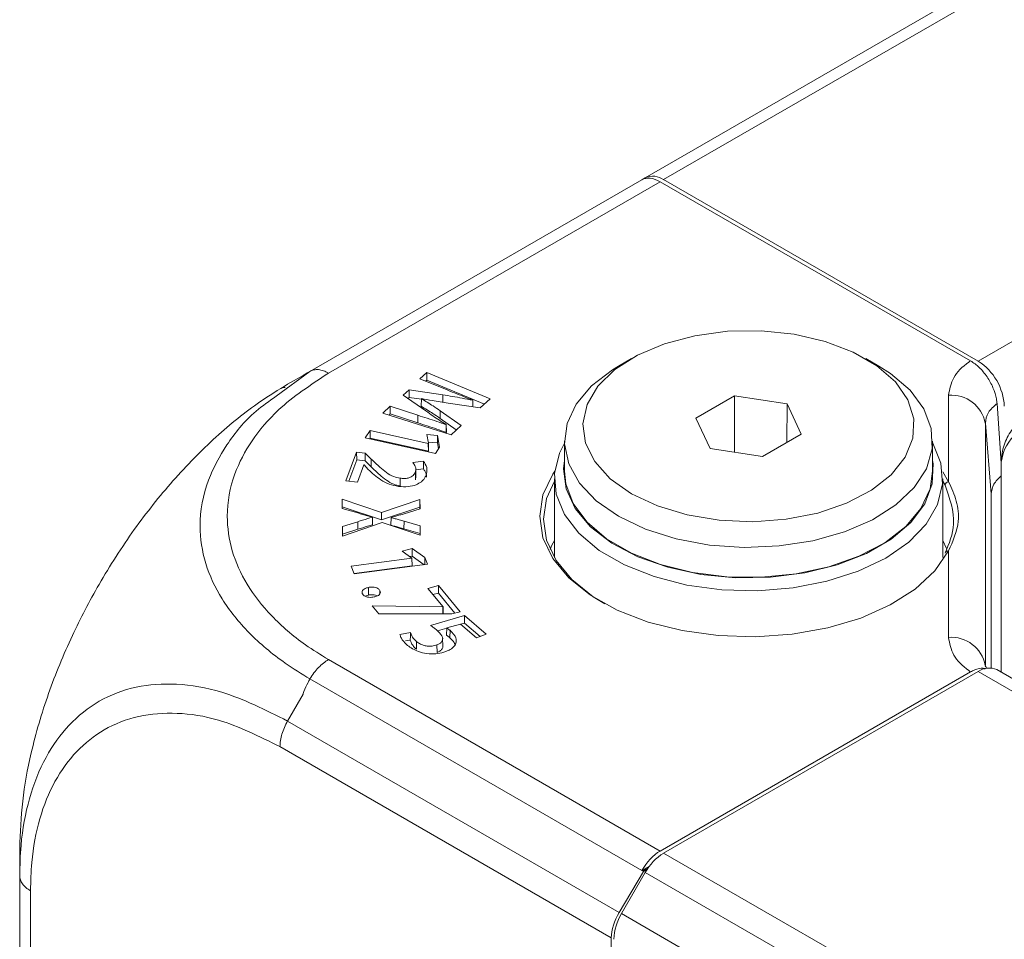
# Model space of a CAD drawing. Header units: millimetres. Extents: x 0 to 1118, y 0 to 864.
# Tile 189 of 256: x 772 to 786, y 395 to 407. Entities that reach past the tile are written whole.
import ezdxf

# ---------------------------------------------------------------- set-up
doc = ezdxf.new("R2010")
doc.units = ezdxf.units.MM

msp = doc.modelspace()

# ---------------------------------------------------------------- linework, layer by layer
at = {"color": 7, "linetype": 'Continuous', "lineweight": 15}
for p, q in [((780.763, 405.244), (912.762, 481.446)), ((776.209, 402.615), (780.717, 405.218)), ((780.717, 405.218), (780.728, 405.224)), ((780.728, 405.224), (780.738, 405.23)), ((780.738, 405.23), (780.763, 405.244)), ((780.738, 405.23), (780.74, 405.229)), ((785.286, 402.753), (781.013, 405.22)), ((785.182, 402.758), (780.965, 405.192)), ((780.575, 402.789), (780.398, 402.687)), ((783.934, 402.687), (783.757, 402.789)), ((775.75, 402.277), (776.209, 402.615)), ((776.115, 402.561), (775.906, 402.44)), ((777.796, 402.601), (777.701, 402.512)), ((778.655, 402.243), (777.796, 402.601)), ((777.797, 402.497), (777.796, 402.601)), ((777.701, 402.512), (778.049, 402.371)), ((777.797, 402.497), (777.779, 402.48)), ((778.578, 402.171), (777.797, 402.497)), ((777.556, 402.365), (777.477, 402.292)), ((777.477, 402.292), (777.784, 402.077)), ((778.014, 402.296), (777.556, 402.365)), ((777.557, 402.261), (777.556, 402.365)), ((781.975, 402.283), (781.452, 401.981)), ((782.689, 402.172), (781.975, 402.283)), ((781.977, 401.517), (781.975, 402.283)), ((777.299, 402.141), (777.199, 402.049)), ((777.675, 402.019), (777.299, 402.141)), ((777.299, 402.037), (777.299, 402.141)), ((777.557, 402.261), (777.541, 402.247)), ((777.722, 402.237), (777.557, 402.261)), ((777.719, 402.141), (777.722, 402.243)), ((777.722, 402.243), (777.724, 402.245)), ((778.087, 402.181), (778.521, 402.118)), ((778.42, 402.224), (778.419, 402.222)), ((778.42, 402.133), (778.419, 402.222)), ((778.423, 402.132), (778.42, 402.224)), ((778.521, 402.118), (778.655, 402.243)), ((782.684, 401.647), (782.689, 402.172)), ((782.88, 401.76), (782.689, 402.172)), ((785.541, 402.177), (785.599, 401.366)), ((777.199, 402.049), (778.128, 401.755)), ((777.299, 402.037), (777.283, 402.022)), ((777.674, 401.916), (777.299, 402.037)), ((777.977, 401.976), (777.979, 402.079)), ((778.261, 401.878), (777.979, 402.079)), ((778.197, 401.819), (777.977, 401.976)), ((778.061, 401.892), (778.058, 401.889)), ((778.059, 401.785), (778.058, 401.889)), ((778.063, 401.79), (778.061, 401.892)), ((778.128, 401.755), (778.261, 401.878)), ((781.452, 401.981), (781.643, 401.569)), ((777.026, 401.81), (776.959, 401.71)), ((777.815, 401.636), (777.026, 401.81)), ((777.027, 401.706), (777.026, 401.81)), ((777.943, 401.745), (777.795, 401.758)), ((777.795, 401.758), (777.817, 401.638)), ((777.941, 401.642), (777.943, 401.745)), ((777.969, 401.587), (777.943, 401.745)), ((778.063, 401.79), (778.059, 401.785)), ((782.357, 401.458), (782.88, 401.76)), ((776.959, 401.71), (777.912, 401.5)), ((777.027, 401.706), (777.02, 401.696)), ((777.817, 401.532), (777.027, 401.706)), ((777.941, 401.642), (777.814, 401.653)), ((777.817, 401.638), (777.815, 401.636)), ((777.817, 401.532), (777.815, 401.636)), ((777.819, 401.536), (777.817, 401.638)), ((777.954, 401.564), (777.941, 401.642)), ((779.666, 401.666), (779.666, 401.258)), ((784.666, 401.258), (784.666, 401.666)), ((776.843, 401.518), (776.697, 401.127)), ((776.958, 401.503), (776.843, 401.518)), ((776.845, 401.414), (776.843, 401.518)), ((776.957, 401.4), (776.958, 401.503)), ((777.042, 401.422), (776.958, 401.503)), ((777.819, 401.536), (777.817, 401.532)), ((777.912, 401.5), (777.969, 401.587)), ((781.643, 401.569), (782.357, 401.458)), ((776.845, 401.414), (776.736, 401.123)), ((776.957, 401.4), (776.845, 401.414)), ((776.854, 401.108), (776.942, 401.344)), ((776.942, 401.344), (776.945, 401.344)), ((776.945, 401.344), (777.001, 401.284)), ((777.04, 401.319), (776.957, 401.4)), ((777.75, 401.393), (777.605, 401.378)), ((785.599, 401.382), (785.599, 398.526)), ((777.643, 401.143), (777.641, 401.245)), ((777.649, 401.192), (777.646, 401.294)), ((777.749, 401.29), (777.648, 401.279)), ((784.804, 401.248), (784.883, 401.116)), ((785.599, 401.195), (785.598, 401.196)), ((776.697, 401.127), (776.854, 401.108)), ((777.435, 401.06), (777.436, 401.163)), ((777.646, 401.192), (777.643, 401.143)), ((779.529, 401.156), (779.529, 400.086)), ((784.804, 400.086), (784.804, 401.156)), ((784.835, 401.068), (784.804, 401.125)), ((785.463, 400.949), (785.463, 398.586)), ((777.182, 400.699), (776.646, 400.879)), ((776.646, 400.879), (776.647, 400.751)), ((776.648, 400.774), (776.646, 400.879)), ((777.703, 400.875), (777.182, 400.699)), ((777.701, 400.77), (777.703, 400.875)), ((777.704, 400.747), (777.703, 400.875)), ((776.647, 400.751), (776.858, 400.691)), ((776.648, 400.774), (776.648, 400.751)), ((777.182, 400.596), (776.648, 400.774)), ((777.701, 400.77), (777.182, 400.596)), ((777.182, 400.596), (777.182, 400.699)), ((777.487, 400.68), (777.704, 400.747)), ((777.701, 400.746), (777.701, 400.77)), ((776.859, 400.573), (776.649, 400.506)), ((776.65, 400.377), (777.19, 400.564)), ((777.057, 400.637), (777.057, 400.634)), ((777.06, 400.535), (777.057, 400.637)), ((777.059, 400.531), (777.057, 400.634)), ((777.06, 400.535), (777.059, 400.531)), ((777.19, 400.564), (777.707, 400.388)), ((777.308, 400.528), (777.31, 400.629)), ((777.308, 400.524), (777.31, 400.627)), ((777.308, 400.524), (777.308, 400.528)), ((777.31, 400.627), (777.31, 400.629)), ((777.706, 400.515), (777.487, 400.58)), ((776.649, 400.506), (776.65, 400.377)), ((776.651, 400.403), (776.649, 400.506)), ((776.86, 400.469), (776.651, 400.403)), ((776.651, 400.403), (776.652, 400.378)), ((777.704, 400.412), (777.486, 400.477)), ((777.704, 400.412), (777.706, 400.515)), ((777.704, 400.389), (777.704, 400.412)), ((777.707, 400.388), (777.706, 400.515)), ((784.856, 400.21), (784.804, 400.318)), ((777.595, 400.209), (777.461, 400.172)), ((777.461, 400.172), (777.594, 400.079)), ((777.77, 400.085), (777.595, 400.209)), ((777.595, 400.106), (777.595, 400.209)), ((777.594, 400.077), (776.77, 399.969)), ((776.811, 399.864), (777.805, 399.994)), ((777.595, 400.106), (777.567, 400.098)), ((777.594, 400.079), (777.594, 400.077)), ((777.597, 399.974), (777.594, 400.077)), ((777.759, 399.988), (777.595, 400.106)), ((777.768, 399.99), (777.77, 400.085)), ((777.805, 399.994), (777.77, 400.085)), ((776.77, 399.969), (776.811, 399.864)), ((777.597, 399.974), (776.809, 399.871)), ((776.924, 399.591), (776.923, 399.591)), ((777.002, 399.576), (777.002, 399.68)), ((777.157, 399.592), (777.158, 399.638)), ((777.955, 399.707), (777.81, 399.667)), ((777.81, 399.667), (778.016, 399.417)), ((777.953, 399.603), (777.879, 399.583)), ((777.953, 399.603), (777.955, 399.707)), ((778.178, 399.33), (777.953, 399.603)), ((778.249, 399.349), (777.955, 399.707)), ((777.002, 399.576), (776.958, 399.562)), ((778.013, 399.416), (777.055, 399.428)), ((777.055, 399.428), (777.143, 399.322)), ((777.345, 399.321), (777.141, 399.324)), ((778.016, 399.417), (778.013, 399.416)), ((778.014, 399.319), (778.013, 399.416)), ((778.019, 399.319), (778.016, 399.417)), ((778.137, 399.319), (778.249, 399.349)), ((777.143, 399.322), (778.137, 399.319)), ((778.309, 399.298), (777.845, 399.164)), ((778.308, 399.195), (778.255, 399.179)), ((778.308, 399.195), (778.309, 399.298)), ((778.52, 399.014), (778.308, 399.195)), ((778.604, 399.046), (778.309, 399.298)), ((777.574, 399.069), (777.431, 399.041)), ((778.066, 399.125), (777.942, 399.089)), ((778.063, 399.029), (778.067, 399.13)), ((778.067, 399.13), (778.252, 399.182)), ((778.11, 398.994), (778.112, 399.097)), ((778.252, 399.182), (778.472, 398.995)), ((777.572, 398.965), (777.507, 398.952)), ((777.654, 398.842), (777.656, 398.945)), ((778.013, 398.886), (778.011, 398.988)), ((778.472, 398.995), (778.604, 399.046)), ((777.935, 398.796), (777.934, 398.899)), ((785.182, 398.533), (780.965, 396.099)), ((785.286, 398.538), (781.013, 396.071)), ((872.634, 348.282), (785.536, 398.563)), ((772.267, 395.764), (772.267, 396.137)), ((780.82, 395.893), (780.717, 395.834)), ((780.791, 395.852), (780.738, 395.822)), ((772.267, 393.457), (772.267, 395.764)), ((780.738, 395.822), (780.409, 395.265)), ((780.44, 395.248), (780.763, 395.808)), ((780.728, 395.828), (780.717, 395.834)), ((780.738, 395.822), (780.728, 395.828)), ((780.294, 394.429), (780.302, 394.919))]:
    msp.add_line(p, q, dxfattribs=at)
at = {"color": 9, "linetype": 'Continuous', "lineweight": 0}
for p, q in [((913.012, 481.421), (781.013, 405.22)), ((785.286, 402.753), (917.285, 478.954)), ((780.728, 405.224), (780.728, 405.224)), ((780.965, 405.192), (776.461, 402.592)), ((778.013, 402.193), (778.014, 402.296)), ((784.883, 401.116), (784.883, 402.291)), ((777.674, 401.916), (777.675, 402.019)), ((785.382, 401.911), (785.382, 398.621)), ((785.463, 400.949), (785.382, 401.911)), ((777.04, 401.319), (777.042, 401.422)), ((776.86, 400.469), (776.859, 400.573)), ((777.486, 400.477), (777.487, 400.58)), ((784.883, 399), (784.883, 400.175)), ((776.461, 398.699), (780.965, 396.099)), ((872.384, 348.258), (785.286, 398.538)), ((780.717, 395.834), (776.209, 398.437)), ((776.115, 398.228), (775.906, 397.865)), ((775.906, 397.865), (780.409, 395.265)), ((780.302, 394.919), (775.802, 397.517)), ((781.013, 396.071), (868.111, 345.791)), ((780.804, 395.872), (780.728, 395.828)), ((867.861, 345.527), (780.763, 395.808)), ((772.413, 395.559), (772.413, 393.253)), ((780.44, 395.248), (867.538, 344.967))]:
    msp.add_line(p, q, dxfattribs=at)
at = {"color": 7, "linetype": 'Continuous', "lineweight": 15, "flags": 128}
for points in [[(780.575, 400.952), (780.928, 400.786), (781.331, 400.664), (781.769, 400.592), (782.223, 400.572), (782.675, 400.605), (783.105, 400.69), (783.498, 400.823), (783.836, 401), (784.105, 401.211), (784.295, 401.45), (784.398, 401.706), (784.41, 401.969), (784.329, 402.228), (784.16, 402.472), (783.91, 402.691), (783.588, 402.877), (783.208, 403.022), (782.785, 403.119), (782.337, 403.166), (781.882, 403.159), (781.438, 403.099), (781.025, 402.99), (780.658, 402.834), (780.352, 402.639), (780.121, 402.413), (779.974, 402.164), (779.917, 401.903), (779.951, 401.641), (780.077, 401.389), (780.287, 401.156), (780.575, 400.952)], [(780.398, 400.646), (780.096, 400.857), (779.868, 401.098), (779.723, 401.359), (779.667, 401.632), (779.701, 401.906), (779.824, 402.171), (780.031, 402.417), (780.316, 402.637), (780.398, 402.687)], [(783.934, 402.687), (784.094, 402.585), (784.36, 402.358), (784.547, 402.106), (784.648, 401.838), (784.66, 401.563), (784.581, 401.293), (784.415, 401.036), (784.167, 400.801), (783.848, 400.598), (783.467, 400.434), (783.04, 400.314), (782.581, 400.243), (782.107, 400.223), (781.635, 400.256), (781.182, 400.34), (780.765, 400.471), (780.398, 400.646)], [(784.659, 401.654), (784.667, 401.64), (784.778, 401.366), (784.801, 401.086), (784.733, 400.807), (784.579, 400.541), (784.342, 400.295), (784.031, 400.079), (783.657, 399.9), (783.231, 399.763), (782.77, 399.674), (782.288, 399.635), (781.802, 399.648), (781.328, 399.712), (780.883, 399.826), (780.481, 399.985), (780.137, 400.183), (779.862, 400.415), (779.665, 400.672), (779.554, 400.946), (779.531, 401.226), (779.599, 401.505), (779.666, 401.641)], [(777.749, 401.29), (777.749, 401.342), (777.75, 401.393)], [(779.666, 401.402), (779.654, 401.292), (779.688, 401.017), (779.812, 400.751), (780.021, 400.503), (780.307, 400.282), (780.66, 400.097), (781.068, 399.953), (781.516, 399.857), (781.987, 399.811), (782.464, 399.818), (782.931, 399.876), (783.37, 399.985), (783.766, 400.14), (784.103, 400.334), (784.371, 400.563), (784.559, 400.816), (784.661, 401.086), (784.672, 401.361), (784.666, 401.402)], [(784.883, 400.175), (784.696, 399.905), (784.428, 399.657), (784.089, 399.442), (783.689, 399.264), (783.241, 399.13), (782.759, 399.044), (782.258, 399.009), (781.754, 399.025), (781.263, 399.093), (780.801, 399.21), (780.382, 399.372), (780.02, 399.575), (779.725, 399.812), (779.507, 400.074), (779.374, 400.355), (779.329, 400.646), (779.374, 400.936), (779.507, 401.217), (779.534, 401.257)], [(779.666, 401.258), (779.684, 401.087), (779.785, 400.819), (779.972, 400.566), (780.238, 400.339), (780.574, 400.145), (780.968, 399.991), (781.405, 399.883), (781.869, 399.825), (782.344, 399.818), (782.813, 399.864), (783.258, 399.96), (783.664, 400.103), (784.016, 400.287), (784.301, 400.507), (784.508, 400.754), (784.631, 401.019), (784.666, 401.258)], [(779.529, 401.125), (779.423, 400.89), (779.379, 400.605), (779.423, 400.32), (779.554, 400.044), (779.768, 399.786), (780.057, 399.554), (780.213, 399.458)], [(779.529, 400.318), (779.496, 400.254), (779.47, 400.197)], [(777.572, 398.965), (777.573, 399.017), (777.574, 399.069)]]:
    msp.add_lwpolyline(points, dxfattribs=at)
at = {"color": 7, "linetype": 'Continuous', "lineweight": 15}
for centre, radius, start, end in [((780.867, 405.015), 0.251, 54.3818, 114.314), ((784.872, 402.106), 0.768, 2.6055, 57.3945), ((785.433, 398.334), 0.251, 65.6929, 125.6176), ((781.395, 395.459), 0.721, 121.9547, 151.1444), ((781.057, 394.875), 0.721, 148.8563, 178.0435)]:
    msp.add_arc(centre, radius, start, end, dxfattribs=at)
at = {"color": 9, "linetype": 'Continuous', "lineweight": 0}
for centre, radius, start, end in [((784.921, 401.823), 0.469, 10.8093, 94.6167), ((786.195, 401.315), 0.6, 84.8174, 173.6487), ((784.89, 401.061), 0.0555, 97.4751, 173.1481), ((784.873, 400.135), 0.041, 75.9932, 144.8228), ((784.921, 398.533), 0.469, 10.8093, 94.6167)]:
    msp.add_arc(centre, radius, start, end, dxfattribs=at)
at = {"color": 7, "linetype": 'Continuous', "lineweight": 15}
for centre, major_axis, ratio, start_param, end_param in [((780.972, 404.787), (-0.256, 0.429), 0.56722, 5.48944, 6.274838), ((780.972, 395.687), (0.243, 0.437), 0.587367, 0.776279, 1.561677), ((780.655, 395.123), (0.256, 0.429), 0.56722, 1.579144, 2.364542)]:
    msp.add_ellipse(centre, major_axis=major_axis, ratio=ratio, start_param=start_param, end_param=end_param, dxfattribs=at)
at = {"color": 9, "linetype": 'Continuous', "lineweight": 0}
for points, knots in [([(784.883, 402.291), (784.897, 402.372), (784.924, 402.533), (785.075, 402.685), (785.173, 402.752), (785.182, 402.758)], [0, 0, 0, 0, 0.477301, 0.954606, 1, 1, 1, 1]), ([(776.461, 402.592), (776.219, 402.431), (775.8, 402.152), (775.404, 401.676), (775.149, 401.191), (775.058, 400.683), (775.132, 400.176), (775.335, 399.717), (775.672, 399.286), (776.062, 398.946), (776.354, 398.765), (776.461, 398.699)], [0, 0, 0, 0, 0.1476521, 0.2562048, 0.3647764, 0.4995885, 0.6089422, 0.7182918, 0.8277419, 0.9371756, 1, 1, 1, 1]), ([(776.209, 398.436), (776.095, 398.507), (775.783, 398.7), (775.36, 399.06), (774.994, 399.515), (774.768, 400.006), (774.686, 400.55), (774.785, 401.099), (775.068, 401.623), (775.372, 402.014), (775.656, 402.211), (775.75, 402.277)], [0, 0, 0, 0, 0.0691038, 0.1879862, 0.3104063, 0.4291659, 0.5514795, 0.7000927, 0.8180273, 0.939406, 1, 1, 1, 1]), ([(785.541, 402.177), (785.496, 402.139), (785.404, 402.059), (785.389, 401.961), (785.382, 401.911)], [0, 0, 0, 0, 0.490629, 1, 1, 1, 1]), ([(785.182, 398.533), (785.173, 398.539), (785.076, 398.606), (784.924, 398.757), (784.897, 398.919), (784.883, 399)], [0, 0, 0, 0, 0.0434569, 0.5208053, 1, 1, 1, 1]), ([(776.209, 398.436), (776.2, 398.42), (776.171, 398.365), (776.139, 398.298), (776.119, 398.245), (776.116, 398.232), (776.115, 398.229), (776.115, 398.228)], [0, 0, 0, 0, 0.245202, 0.817535, 0.960682, 0.992151, 1, 1, 1, 1]), ([(772.267, 395.764), (772.27, 395.902), (772.28, 396.273), (772.385, 396.83), (772.606, 397.384), (772.927, 397.832), (773.339, 398.16), (773.833, 398.349), (774.396, 398.387), (775.084, 398.275), (775.604, 398.016), (775.906, 397.865)], [0, 0, 0, 0, 0.063881, 0.171582, 0.282525, 0.390047, 0.500815, 0.616212, 0.727169, 0.841682, 1, 1, 1, 1]), ([(775.802, 397.517), (775.521, 397.656), (775.04, 397.894), (774.397, 397.99), (773.871, 397.949), (773.41, 397.77), (773.028, 397.467), (772.73, 397.06), (772.525, 396.55), (772.426, 396.037), (772.417, 395.688), (772.413, 395.559)], [0, 0, 0, 0, 0.158413, 0.271114, 0.383835, 0.49919, 0.608333, 0.717478, 0.826751, 0.936004, 1, 1, 1, 1])]:
    msp.add_open_spline(points, degree=3, knots=knots, dxfattribs=at)
at = {"color": 7, "linetype": 'Continuous', "lineweight": 15}
for points, knots in [([(785.182, 402.758), (785.222, 402.731), (785.302, 402.675), (785.409, 402.544), (785.491, 402.394), (785.531, 402.267), (785.539, 402.198), (785.541, 402.177)], [0, 0, 0, 0, 0.225635, 0.451276, 0.676709, 0.901141, 1, 1, 1, 1]), ([(776.115, 402.561), (776.116, 402.562), (776.12, 402.564), (776.152, 402.582), (776.185, 402.601), (776.209, 402.615)], [0, 0, 0, 0, 0.051239, 0.304553, 1, 1, 1, 1]), ([(775.906, 402.44), (775.78, 402.363), (775.451, 402.161), (774.922, 401.733), (774.345, 401.147), (773.809, 400.468), (773.35, 399.756), (772.959, 399.004), (772.641, 398.232), (772.42, 397.474), (772.29, 396.766), (772.274, 396.348), (772.267, 396.137)], [0, 0, 0, 0, 0.065796, 0.172761, 0.282893, 0.389757, 0.499797, 0.596871, 0.703946, 0.814211, 0.906126, 1, 1, 1, 1]), ([(775.874, 402.395), (775.866, 402.395), (775.842, 402.397), (775.829, 402.392), (775.821, 402.388)], [0, 0, 0, 0, 0.3304506, 1, 1, 1, 1]), ([(778.419, 402.222), (778.372, 402.232), (778.281, 402.25), (778.146, 402.275), (778.058, 402.289), (778.014, 402.296)], [0, 0, 0, 0, 0.3533457, 0.6765681, 1, 1, 1, 1]), ([(778.049, 402.371), (778.09, 402.354), (778.172, 402.321), (778.296, 402.273), (778.379, 402.24), (778.42, 402.224)], [0, 0, 0, 0, 0.333206, 0.666599, 1, 1, 1, 1]), ([(777.977, 401.976), (777.945, 401.998), (777.887, 402.037), (777.8, 402.092), (777.746, 402.125), (777.719, 402.141)], [0, 0, 0, 0, 0.389715, 0.694802, 1, 1, 1, 1]), ([(777.979, 402.079), (777.946, 402.101), (777.889, 402.14), (777.803, 402.195), (777.749, 402.227), (777.722, 402.243)], [0, 0, 0, 0, 0.391311, 0.6956, 1, 1, 1, 1]), ([(777.724, 402.245), (777.772, 402.236), (777.855, 402.22), (777.977, 402.199), (778.05, 402.187), (778.087, 402.181)], [0, 0, 0, 0, 0.395144, 0.697506, 1, 1, 1, 1]), ([(778.058, 401.889), (778.016, 401.904), (777.932, 401.935), (777.803, 401.977), (777.718, 402.005), (777.675, 402.019)], [0, 0, 0, 0, 0.33782, 0.668882, 1, 1, 1, 1]), ([(777.784, 402.077), (777.816, 402.054), (777.876, 402.011), (777.968, 401.95), (778.03, 401.911), (778.061, 401.892)], [0, 0, 0, 0, 0.354154, 0.67698, 1, 1, 1, 1]), ([(785.998, 402.047), (785.932, 402.001), (785.803, 401.913), (785.671, 401.721), (785.607, 401.538), (785.601, 401.422), (785.599, 401.382)], [0, 0, 0, 0, 0.2954848, 0.5729803, 0.8507843, 1, 1, 1, 1]), ([(778.059, 401.785), (778.016, 401.801), (777.932, 401.831), (777.803, 401.874), (777.717, 401.902), (777.674, 401.916)], [0, 0, 0, 0, 0.3362434, 0.6680927, 1, 1, 1, 1]), ([(777.436, 401.163), (777.405, 401.17), (777.332, 401.185), (777.243, 401.242), (777.144, 401.322), (777.08, 401.385), (777.042, 401.422)], [0, 0, 0, 0, 0.156836, 0.382215, 0.633721, 1, 1, 1, 1]), ([(777.605, 401.378), (777.614, 401.365), (777.631, 401.341), (777.651, 401.296), (777.645, 401.265), (777.641, 401.245)], [0, 0, 0, 0, 0.3171435, 0.5705001, 1, 1, 1, 1]), ([(777.786, 401.204), (777.791, 401.223), (777.805, 401.274), (777.791, 401.34), (777.759, 401.381), (777.75, 401.393)], [0, 0, 0, 0, 0.298821, 0.79388, 1, 1, 1, 1]), ([(777.001, 401.284), (777.027, 401.259), (777.079, 401.21), (777.169, 401.14), (777.276, 401.079), (777.369, 401.061), (777.413, 401.052)], [0, 0, 0, 0, 0.25393, 0.508119, 0.764037, 1, 1, 1, 1]), ([(777.435, 401.06), (777.405, 401.066), (777.331, 401.082), (777.241, 401.139), (777.142, 401.219), (777.078, 401.282), (777.04, 401.319)], [0, 0, 0, 0, 0.157604, 0.383602, 0.63559, 1, 1, 1, 1]), ([(777.413, 401.052), (777.457, 401.049), (777.54, 401.044), (777.651, 401.07), (777.733, 401.118), (777.769, 401.166), (777.783, 401.196), (777.786, 401.204)], [0, 0, 0, 0, 0.254989, 0.480261, 0.677654, 0.922777, 1, 1, 1, 1]), ([(777.641, 401.245), (777.633, 401.23), (777.621, 401.206), (777.585, 401.179), (777.54, 401.164), (777.489, 401.158), (777.453, 401.162), (777.436, 401.163)], [0, 0, 0, 0, 0.285847, 0.451029, 0.617185, 0.818662, 1, 1, 1, 1]), ([(777.792, 401.178), (777.789, 401.204), (777.785, 401.243), (777.758, 401.278), (777.749, 401.29)], [0, 0, 0, 0, 0.662538, 1, 1, 1, 1]), ([(785.598, 401.196), (785.56, 401.159), (785.482, 401.083), (785.469, 400.994), (785.463, 400.949)], [0, 0, 0, 0, 0.4879707, 1, 1, 1, 1]), ([(784.835, 400.143), (784.889, 400.274), (785.011, 400.568), (784.898, 400.89), (784.835, 401.068)], [0, 0, 0, 0, 0.44649, 1, 1, 1, 1]), ([(784.883, 401.116), (784.923, 401.029), (785.004, 400.852), (785.037, 400.522), (784.942, 400.307), (784.883, 400.175)], [0, 0, 0, 0, 0.272729, 0.554234, 1, 1, 1, 1]), ([(776.858, 400.691), (776.88, 400.685), (776.924, 400.672), (776.99, 400.653), (777.035, 400.642), (777.057, 400.637)], [0, 0, 0, 0, 0.339436, 0.669496, 1, 1, 1, 1]), ([(777.31, 400.629), (777.332, 400.635), (777.373, 400.647), (777.432, 400.664), (777.468, 400.675), (777.487, 400.68)], [0, 0, 0, 0, 0.379142, 0.689542, 1, 1, 1, 1]), ([(777.057, 400.634), (777.035, 400.627), (776.99, 400.614), (776.924, 400.594), (776.881, 400.58), (776.859, 400.573)], [0, 0, 0, 0, 0.333336, 0.666628, 1, 1, 1, 1]), ([(777.059, 400.531), (777.037, 400.524), (776.992, 400.511), (776.926, 400.491), (776.882, 400.476), (776.86, 400.469)], [0, 0, 0, 0, 0.331522, 0.665719, 1, 1, 1, 1]), ([(777.487, 400.58), (777.465, 400.586), (777.425, 400.598), (777.365, 400.613), (777.328, 400.623), (777.31, 400.627)], [0, 0, 0, 0, 0.383203, 0.691529, 1, 1, 1, 1]), ([(777.486, 400.477), (777.464, 400.483), (777.424, 400.495), (777.364, 400.51), (777.326, 400.52), (777.308, 400.524)], [0, 0, 0, 0, 0.380758, 0.690305, 1, 1, 1, 1]), ([(777.002, 399.68), (776.986, 399.675), (776.958, 399.668), (776.93, 399.648), (776.916, 399.627), (776.916, 399.607), (776.921, 399.596), (776.924, 399.591)], [0, 0, 0, 0, 0.271095, 0.474054, 0.677286, 0.874049, 1, 1, 1, 1]), ([(776.923, 399.591), (776.93, 399.583), (776.942, 399.568), (776.974, 399.553), (777.01, 399.545), (777.046, 399.544), (777.069, 399.548), (777.08, 399.55)], [0, 0, 0, 0, 0.249647, 0.4388373, 0.6277581, 0.833821, 1, 1, 1, 1]), ([(777.158, 399.638), (777.15, 399.648), (777.136, 399.664), (777.1, 399.679), (777.063, 399.685), (777.029, 399.684), (777.009, 399.681), (777.002, 399.68)], [0, 0, 0, 0, 0.283737, 0.479364, 0.674976, 0.876266, 1, 1, 1, 1]), ([(777.08, 399.55), (777.096, 399.554), (777.123, 399.561), (777.152, 399.58), (777.165, 399.601), (777.166, 399.621), (777.16, 399.633), (777.158, 399.638)], [0, 0, 0, 0, 0.274076, 0.469587, 0.665847, 0.851499, 1, 1, 1, 1]), ([(777.123, 399.564), (777.115, 399.568), (777.097, 399.576), (777.061, 399.582), (777.029, 399.581), (777.009, 399.578), (777.002, 399.576)], [0, 0, 0, 0, 0.248753, 0.533173, 0.827046, 1, 1, 1, 1]), ([(777.656, 398.945), (777.643, 398.957), (777.616, 398.982), (777.589, 399.024), (777.579, 399.054), (777.574, 399.069)], [0, 0, 0, 0, 0.323522, 0.65786, 1, 1, 1, 1]), ([(777.845, 399.164), (777.853, 399.159), (777.869, 399.149), (777.898, 399.128), (777.918, 399.111), (777.931, 399.1)], [0, 0, 0, 0, 0.251147, 0.502364, 1, 1, 1, 1]), ([(777.931, 399.1), (777.958, 399.075), (777.997, 399.039), (778.015, 398.985), (778.006, 398.948), (777.976, 398.918), (777.947, 398.905), (777.934, 398.899)], [0, 0, 0, 0, 0.393405, 0.556787, 0.721292, 0.876223, 1, 1, 1, 1]), ([(778.112, 399.097), (778.108, 399.1), (778.101, 399.105), (778.087, 399.117), (778.075, 399.125), (778.067, 399.13)], [0, 0, 0, 0, 0.25029, 0.500607, 1, 1, 1, 1]), ([(778.196, 398.957), (778.194, 398.97), (778.191, 398.997), (778.164, 399.045), (778.132, 399.077), (778.112, 399.097)], [0, 0, 0, 0, 0.269218, 0.538771, 1, 1, 1, 1]), ([(777.431, 399.041), (777.435, 399.027), (777.443, 398.999), (777.475, 398.949), (777.51, 398.915), (777.533, 398.893)], [0, 0, 0, 0, 0.260851, 0.52127, 1, 1, 1, 1]), ([(777.654, 398.842), (777.641, 398.854), (777.614, 398.879), (777.587, 398.921), (777.577, 398.951), (777.572, 398.965)], [0, 0, 0, 0, 0.325827, 0.659161, 1, 1, 1, 1]), ([(777.934, 398.899), (777.912, 398.893), (777.875, 398.881), (777.813, 398.88), (777.754, 398.892), (777.698, 398.913), (777.669, 398.935), (777.656, 398.945)], [0, 0, 0, 0, 0.226603, 0.389656, 0.552485, 0.801707, 1, 1, 1, 1]), ([(778.056, 398.81), (778.076, 398.818), (778.122, 398.838), (778.174, 398.882), (778.196, 398.925), (778.196, 398.95), (778.196, 398.957)], [0, 0, 0, 0, 0.247593, 0.566285, 0.881741, 1, 1, 1, 1]), ([(778.11, 398.994), (778.106, 398.997), (778.099, 399.003), (778.088, 399.012), (778.076, 399.02), (778.067, 399.026), (778.063, 399.029)], [0, 0, 0, 0, 0.241802, 0.483632, 0.741701, 1, 1, 1, 1]), ([(778.18, 398.905), (778.176, 398.915), (778.161, 398.946), (778.131, 398.974), (778.11, 398.994)], [0, 0, 0, 0, 0.296137, 1, 1, 1, 1]), ([(777.533, 398.893), (777.579, 398.861), (777.651, 398.811), (777.795, 398.777), (777.917, 398.774), (778.005, 398.791), (778.047, 398.806), (778.056, 398.81)], [0, 0, 0, 0, 0.348853, 0.550932, 0.753331, 0.946333, 1, 1, 1, 1]), ([(778.013, 398.886), (778.013, 398.885), (778.017, 398.871), (778.007, 398.845), (777.978, 398.815), (777.948, 398.802), (777.935, 398.796)], [0, 0, 0, 0, 0.034792, 0.393631, 0.730918, 1, 1, 1, 1]), ([(785.381, 398.571), (785.371, 398.575), (785.33, 398.591), (785.258, 398.572), (785.2, 398.542), (785.182, 398.533)], [0, 0, 0, 0, 0.1793931, 0.7382463, 1, 1, 1, 1]), ([(785.412, 398.581), (785.401, 398.591), (785.376, 398.615), (785.38, 398.612), (785.382, 398.61)], [0, 0, 0, 0, 0.420032, 1, 1, 1, 1])]:
    msp.add_open_spline(points, degree=3, knots=knots, dxfattribs=at)
at = {"color": 9, "linetype": 'Continuous', "lineweight": 0}
for points in [[(776.209, 402.615), (776.226, 402.623), (776.261, 402.639), (776.324, 402.641), (776.391, 402.627), (776.438, 402.603), (776.461, 402.592)], [(776.209, 398.436), (776.226, 398.464), (776.261, 398.52), (776.324, 398.592), (776.391, 398.655), (776.438, 398.685), (776.461, 398.699)], [(775.906, 397.865), (775.89, 397.836), (775.859, 397.779), (775.827, 397.688), (775.806, 397.599), (775.804, 397.544), (775.802, 397.517)], [(772.267, 395.764), (772.268, 395.745), (772.272, 395.707), (772.302, 395.652), (772.348, 395.602), (772.391, 395.573), (772.413, 395.559)]]:
    msp.add_open_spline(points, degree=3, dxfattribs=at)

doc.saveas('drawing.dxf')
